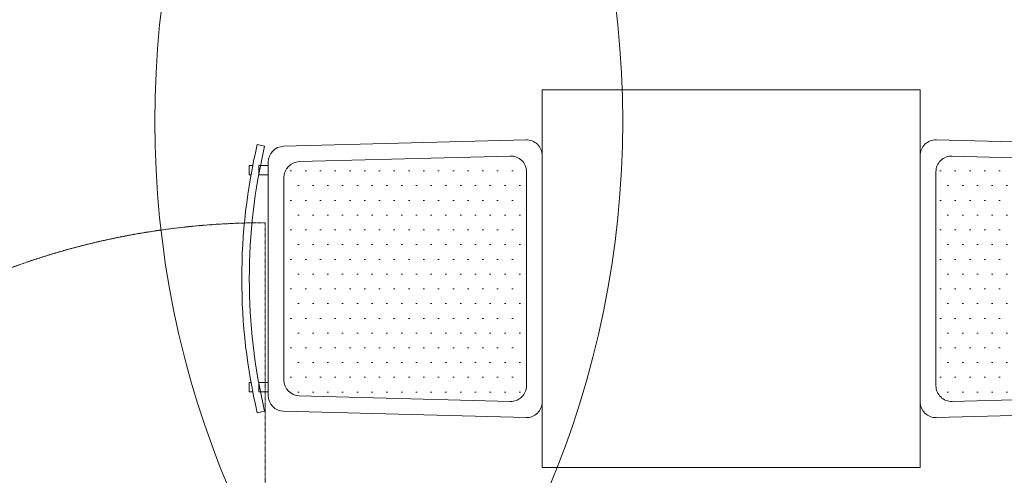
# Model space of a CAD drawing. Header units: millimetres. Extents: x -226731 to 126254, y -16359 to 60195.
# Tile 24 of 256: x -161927 to -160364, y 11399 to 12123. Entities that reach past the tile are written whole.
import ezdxf

# ---------------------------------------------------------------- set-up
doc = ezdxf.new("R2010")
doc.units = ezdxf.units.MM
doc.header["$LTSCALE"] = 0.1
doc.header["$MEASUREMENT"] = 0
doc.linetypes.add('HIDDEN', pattern=[0.375, 0.25, -0.125])
doc.layers.get('0').update_dxf_attribs({"lineweight": 5})
for name, color, linetype, lineweight in [('0_CCE_ FF_SIDE WALL SPRINKLER', 6, 'Continuous', 0), ('3_Hatch', 8, 'Continuous', 0), ('FURNITURE', 36, 'Continuous', 9), ('SPRINKLER COVERAGE AREA', 1, 'Continuous', 9)]:
    doc.layers.add(name, color=color, linetype=linetype, lineweight=lineweight)
doc.layers.add('Door', color=5, linetype='Continuous')
doc.layers.add('FIRE FIGHTING SERVICES', color=5, linetype='Continuous')

# ---------------------------------------------------------------- blocks, each defined once
blk = doc.blocks.new('A$C9d481201')
at = {"layer": '3_Hatch', "color": 8, "linetype": 'HIDDEN', "elevation": -261.1}
blk.add_lwpolyline([(936.5, -1160.5), (936.5, 1172.5)], dxfattribs=at)
at = {"layer": '3_Hatch', "color": 8, "linetype": 'HIDDEN'}
blk.add_arc((936.5, 6, -261.1), 1166.5, 180.0256, 270, dxfattribs=at)
blk = doc.blocks.new('A$Cd41b3340')
h = blk.add_hatch()
h.set_pattern_fill('DOTS', color=8, scale=375, angle=270)
h.paths.add_polyline_path([(-470, -325, 0.421994), (-495, -350.7), (-486.1, -685.7, 0.406475), (-461.1, -710), (-138.9, -710, 0.406487), (-113.9, -685.7), (-105, -350.7, 0.421983), (-130, -325)])
h.paths.add_polyline_path([(-461.1, 710, 0.406475), (-486.1, 685.7), (-495, 350.7, 0.421994), (-470, 325), (-130, 325, 0.421983), (-105, 350.7), (-113.9, 685.7, 0.406487), (-138.9, 710)])
at = {"color": 8}
for p, q in [((-138.9, 710), (-461.1, 710)), ((-486.1, 685.7), (-495, 350.7)), ((-105, 350.7), (-113.9, 685.7)), ((-470, 325), (-130, 325)), ((-470, -325), (-130, -325)), ((-486.1, -685.7), (-495, -350.7)), ((-105, -350.7), (-113.9, -685.7))]:
    blk.add_line(p, q, dxfattribs=at)
for points in [[(-510.5, 740.7), (-513.2, 752.3)], [(-479.9, 759.5), (-479.9, 765), (-464.9, 765), (-464.9, 762.3), (-479.9, 759.5)], [(-120.1, 759.5), (-120.1, 765), (-135.1, 765), (-135.1, 762.3), (-120.1, 759.5)], [(-89.5, 740.7), (-86.8, 752.3)], [(-479.9, 735), (-479.9, 750), (-464.9, 750), (-464.9, 735), (-479.9, 735)], [(-120.1, 735), (-120.1, 750), (-135.1, 750), (-135.1, 735), (-120.1, 735)]]:
    blk.add_lwpolyline(points, dxfattribs=at)
for points in [[(-510.5, 710.7), (-520.7, 325.7, 0.421994), (-495.7, 300), (-104.3, 300, 0.421983), (-79.3, 325.7), (-89.5, 710.7, 0.406487), (-114.5, 735), (-485.5, 735, 0.406475)], [(-510.5, -710.7), (-520.7, -325.7, -0.421994), (-495.7, -300), (-104.3, -300, -0.421983), (-79.3, -325.7), (-89.5, -710.7, -0.406487), (-114.5, -735), (-485.5, -735, -0.406475)]]:
    blk.add_lwpolyline(points, format="xyb", close=True, dxfattribs=at)
blk.add_lwpolyline([(0, -300), (-600, -300), (-600, 300), (0, 300)], close=True, dxfattribs=at)
for centre, radius, start, end in [((-300, -157.2), 934.2, 76.8076, 103.1921), ((-300, -157.2), 922.2, 76.8076, 103.1921), ((-461.1, 685), 25, 90, 178.4821), ((-138.9, 685), 25, 1.5156, 90), ((-470, 350), 25, 178.4821, 270), ((-130, 350), 25, 270, 1.5156), ((-470, -350), 25, 90, 181.5179), ((-130, -350), 25, 358.4844, 90)]:
    blk.add_arc(centre, radius, start, end, dxfattribs=at)
blk = doc.blocks.new('A$C2AD535C3')
at = {"layer": 'SPRINKLER COVERAGE AREA', "color": 1}
blk.add_circle((0, 0), 2500, dxfattribs=at)
blk = doc.blocks.new('G$C3584CA52')
at = {"layer": '0_CCE_ FF_SIDE WALL SPRINKLER', "color": 240, "xscale": -0.6, "yscale": 0.6, "zscale": 0.6}
for p in [(548.8, -9259), (2806, -9259)]:
    blk.add_blockref('A$C2AD535C3', p, dxfattribs=at)

msp = doc.modelspace()

# ---------------------------------------------------------------- block references
at = {"layer": 'Door', "color": 8, "xscale": -1, "rotation": 180}
msp.add_blockref('A$C9d481201', (-162473.7, 10639.9, 0), dxfattribs=at)
at = {"layer": 'FIRE FIGHTING SERVICES'}
msp.add_blockref('G$C3584CA52', (-163018.3, 21220.5), dxfattribs=at)
at = {"layer": 'FURNITURE', "color": 8, "xscale": -1, "rotation": 90}
msp.add_blockref('A$Cd41b3340', (-160797.2, 11411.4), dxfattribs=at)

doc.saveas('drawing.dxf')
